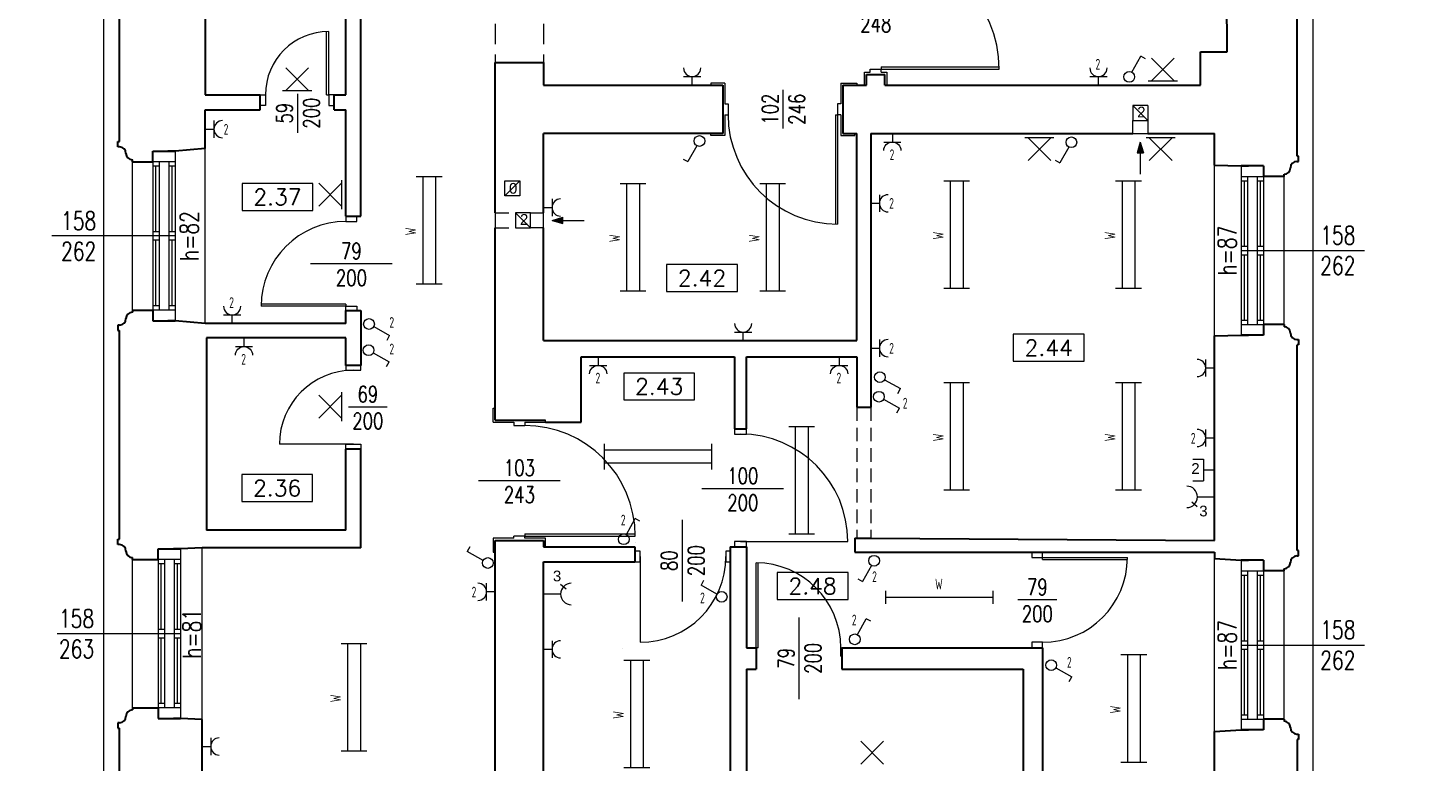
# Model space of a CAD drawing. Header units: millimetres. Extents: x 7052 to 69970, y -1719 to 15326.
# Tile 77 of 160: x 44945 to 46249, y 1640 to 2323. Entities that reach past the tile are written whole.
import ezdxf

# ---------------------------------------------------------------- set-up
doc = ezdxf.new("R2010")
doc.units = ezdxf.units.MM
doc.linetypes.add('HIDDEN', pattern=[9.525, 6.35, -3.175])
for name, color, linetype, lineweight in [('m_cienka', 7, 'Continuous', 5), ('m_elektryka', 10, 'Continuous', 5), ('m_stolarka', 7, 'Continuous', 9), ('m_tekst', 7, 'Continuous', 13), ('m_wentylacja', 7, 'Continuous', 5), ('m_ściany', 7, 'Continuous', 30)]:
    doc.layers.add(name, color=color, linetype=linetype, lineweight=lineweight)
doc.styles.add('DIM', font='dim', dxfattribs={"width": 0.75})
doc.styles.add('ROMANS', font='Romans.shx', dxfattribs={"height": 0.2})
doc.styles.get("Standard").update_dxf_attribs({"font": 'arial.ttf'})
doc.styles.add('styl1', font='simplex.shx', dxfattribs={"width": 0.75})

# ---------------------------------------------------------------- blocks, each defined once
blk = doc.blocks.new('strz')
at = {"layer": 'm_wentylacja', "ltscale": 2}
h = blk.add_hatch(color=0, dxfattribs=at)
h.paths.add_polyline_path([(0, 9.8), (-2.9, 9.8), (0, 0)])
h.paths.add_polyline_path([(2.9, 9.8), (0, 9.8), (0, 0)])
at = {"layer": 'm_wentylacja', "color": 0, "ltscale": 2}
for p, q in [((0, 0), (0, 29.8)), ((0, 0), (-2.9, 9.8)), ((-2.9, 9.8), (2.9, 9.8)), ((0, 0), (2.9, 9.8))]:
    blk.add_line(p, q, dxfattribs=at)
blk = doc.blocks.new('świetlówka 2')
at = {"layer": 'm_elektryka', "color": 0, "ltscale": 0.4}
for p, q in [((-100, -6), (-100, 0)), ((0, -6), (0, 0)), ((-100, -6), (0, -6)), ((-100, -12), (-100, -6)), ((-100, -18), (-100, -12)), ((0, -12), (0, -6)), ((0, -18), (0, -12)), ((-100, -18), (0, -18)), ((-100, -24), (-100, -18)), ((0, -24), (0, -18))]:
    blk.add_line(p, q, dxfattribs=at)
blk = doc.blocks.new('oświetlenie')
at = {"layer": 'm_elektryka', "color": 0}
for p, q in [((10.6, 10.6), (-10.6, -10.6)), ((-10.6, 10.6), (10.6, -10.6))]:
    blk.add_line(p, q, dxfattribs=at)
blk = doc.blocks.new('świetlówka 1')
at = {"layer": 'm_elektryka', "color": 0, "ltscale": 0.4}
for p, q in [((0, 0), (0, 6)), ((0, 0), (100, 0)), ((0, -6), (0, 0)), ((100, 0), (100, 6)), ((100, -6), (100, 0))]:
    blk.add_line(p, q, dxfattribs=at)
blk = doc.blocks.new('oprawa ścienna')
at = {"layer": 'm_elektryka', "color": 0, "ltscale": 0.4}
blk.add_line((10.6, 13.6), (10.6, -13.6), dxfattribs=at)
at = {"layer": 'm_elektryka', "color": 0}
for p, q in [((10.6, 10.6), (-10.6, -10.6)), ((-10.6, 10.6), (10.6, -10.6))]:
    blk.add_line(p, q, dxfattribs=at)
blk = doc.blocks.new('właczn ik pojedynczy')
at = {"layer": 'm_elektryka', "color": 0}
for p in [(-12.4, 12.7), (0, 0)]:
    blk.add_line(p, (-14.8, 8.3), dxfattribs=at)
blk.add_circle((4.4, -2.4), 5, dxfattribs=at)
blk = doc.blocks.new('gniazdo z u')
at = {"layer": 'm_elektryka', "color": 0}
for p, q in [((-20, -10), (0, -10)), ((-10, -20), (-10, -10))]:
    blk.add_line(p, q, dxfattribs=at)
blk.add_arc((-10, 0), 10, 180, 0, dxfattribs=at)
blk = doc.blocks.new('g telekomunikacyjne')
at = {"layer": 'm_elektryka', "color": 0, "ltscale": 0.4}
for p, q in [((-10, 10), (-10, 0)), ((10, 0), (-10, 0)), ((10, 10), (10, 0))]:
    blk.add_line(p, q, dxfattribs=at)
at = {"layer": 'm_elektryka', "color": 0}
blk.add_line((0, -10), (0, 0), dxfattribs=at)

msp = doc.modelspace()

# ---------------------------------------------------------------- linework, layer by layer
at = {"layer": 'm_cienka', "color": 0, "linetype": 'HIDDEN', "ltscale": 3}
for p, q in [((45380.1, 2413), (45380.1, 2291)), ((45425.1, 2413), (45425.1, 2291))]:
    msp.add_line(p, q, dxfattribs=at)
at = {"layer": 'm_cienka', "color": 0, "ltscale": 2}
for p, q in [((45195.9, 2261.9), (45195.9, 2225.7)), ((45648.1, 2265.6), (45648.1, 2229.5)), ((45110.1, 2048), (45110.1, 2211)), ((45042.2, 2060.5), (45042.2, 2198.5)), ((46050.1, 2036.5), (46050.1, 2195.5)), ((46115, 2047), (46115, 2185)), ((45284.2, 2103.5), (45208, 2103.5)), ((45279.5, 1970.2), (45243.4, 1970.2)), ((45440.7, 1901.5), (45364.5, 1901.5)), ((45648.7, 1894.1), (45572.6, 1894.1)), ((45554.3, 1865.1), (45554.3, 1789)), ((45107.1, 1679), (45107.1, 1839)), ((45042.2, 1690), (45042.2, 1828)), ((46050.1, 1668), (46050.1, 1829)), ((46115, 1679.5), (46115, 1817.5)), ((45903.2, 1790.5), (45867, 1790.5)), ((45663.1, 1774.1), (45663.1, 1698))]:
    msp.add_line(p, q, dxfattribs=at)
at = {"layer": 'm_cienka', "color": 0}
for p, q in [((45144.3, 2178.3), (45144.3, 2153.3)), ((45210.3, 2178.3), (45144.3, 2178.3)), ((45210.3, 2153.3), (45210.3, 2178.3)), ((45144.3, 2153.3), (45210.3, 2153.3)), ((45539.8, 2102.8), (45539.8, 2077.8)), ((45605.8, 2102.8), (45539.8, 2102.8)), ((45605.8, 2077.8), (45605.8, 2102.8)), ((45539.8, 2077.8), (45605.8, 2077.8)), ((45862.8, 2037.9), (45862.8, 2012.9)), ((45928.8, 2037.9), (45862.8, 2037.9)), ((45928.8, 2012.9), (45928.8, 2037.9)), ((45862.8, 2012.9), (45928.8, 2012.9)), ((45499.9, 2001.8), (45499.9, 1976.8)), ((45565.9, 2001.8), (45499.9, 2001.8)), ((45565.9, 1976.8), (45565.9, 2001.8)), ((45499.9, 1976.8), (45565.9, 1976.8)), ((45144, 1907.2), (45144, 1882.2)), ((45210, 1907.2), (45144, 1907.2)), ((45210, 1882.2), (45210, 1907.2)), ((45144, 1882.2), (45210, 1882.2)), ((45642.8, 1815.9), (45642.8, 1790.9)), ((45708.8, 1815.9), (45642.8, 1815.9)), ((45708.8, 1790.9), (45708.8, 1815.9)), ((45642.8, 1790.9), (45708.8, 1790.9))]:
    msp.add_line(p, q, dxfattribs=at)
at = {"layer": 'm_cienka', "color": 0, "ltscale": 3}
for p, q in [((45082.1, 2129.5), (44967.1, 2129.5)), ((46075.1, 2116), (46190.1, 2116)), ((45087.1, 1759), (44972.1, 1759)), ((46075.1, 1748.5), (46190.1, 1748.5))]:
    msp.add_line(p, q, dxfattribs=at)
at = {"layer": 'm_cienka', "color": 0, "linetype": 'HIDDEN', "ltscale": 2}
for p, q in [((45717.1, 1970), (45717.1, 1848)), ((45730.1, 1970), (45730.1, 1848))]:
    msp.add_line(p, q, dxfattribs=at)
at = {"layer": 'm_cienka', "color": 0, "ltscale": 2}
msp.add_lwpolyline([(43320.1, 323.3), (45014.1, 323.3), (45014.1, -130.2), (46142.1, -130.2), (46142.1, 1061.9), (46249.1, 1061.9), (46249.1, 1585.9), (46142.1, 1585.9), (46142.1, 2782.9), (45015.1, 2782.9), (45015.1, 1569.2), (43761.1, 1569.2)], dxfattribs=at)
at = {"layer": 'm_elektryka', "color": 0, "ltscale": 3}
for p, q in [((46029.1, 1881.9), (46034.1, 1877.5)), ((46034.3, 1886.5), (46050.1, 1886.5)), ((45446.1, 1800.6), (45441.1, 1805)), ((45441, 1796), (45425.1, 1796))]:
    msp.add_line(p, q, dxfattribs=at)
for centre, start, end in [((46024.3, 1886.5), 270, 90), ((45451, 1796), 90, 270)]:
    msp.add_arc(centre, 10, start, end, dxfattribs=at)
at = {"layer": 'm_stolarka', "color": 0, "ltscale": 2}
for p, q in [((45223.1, 2261), (45223.1, 2320)), ((45225.1, 2261), (45225.1, 2320)), ((45225.1, 2320), (45225.1, 2320)), ((45729.6, 2282), (45729.6, 2285)), ((45729.6, 2285), (45739.6, 2285)), ((45739.6, 2287), (45849.6, 2287)), ((45739.6, 2287), (45739.6, 2285)), ((45739.6, 2282), (45739.6, 2285)), ((45739.6, 2285), (45849.6, 2285)), ((45849.6, 2285), (45849.6, 2285)), ((45594.1, 2272), (45581.1, 2272)), ((45581.1, 2272), (45581.1, 2270)), ((45594.1, 2272), (45594.1, 2252.5)), ((45702.1, 2272), (45717.1, 2272)), ((45702.1, 2272), (45702.1, 2252.5)), ((45717.1, 2272), (45717.1, 2270)), ((45724.1, 2270), (45724.1, 2282)), ((45724.1, 2282), (45729.6, 2282)), ((45739.6, 2282), (45745.1, 2282)), ((45745.1, 2282), (45745.1, 2270)), ((45161.1, 2261), (45166.1, 2261)), ((45161.1, 2251), (45161.1, 2261)), ((45166.1, 2261), (45166.1, 2251)), ((45166.1, 2261), (45166.1, 2261)), ((45223.1, 2261), (45225.1, 2261)), ((45230.1, 2261), (45225.1, 2261)), ((45225.1, 2261), (45225.1, 2251)), ((45230.1, 2251), (45230.1, 2261)), ((45166.1, 2251), (45161.1, 2251)), ((45225.1, 2251), (45230.1, 2251)), ((45594.1, 2252.5), (45597.1, 2252.5)), ((45597.1, 2252.5), (45597.1, 2242.5)), ((45702.1, 2252.5), (45699.1, 2252.5)), ((45699.1, 2252.5), (45699.1, 2242.5)), ((45594.1, 2242.5), (45597.1, 2242.5)), ((45594.1, 2242.5), (45594.1, 2223)), ((45597.1, 2242.5), (45597.1, 2242.5)), ((45697.1, 2242.5), (45697.1, 2140.5)), ((45697.1, 2242.5), (45699.1, 2242.5)), ((45702.1, 2242.5), (45699.1, 2242.5)), ((45699.1, 2242.5), (45699.1, 2140.5)), ((45702.1, 2242.5), (45702.1, 2223)), ((45581.1, 2223), (45581.1, 2225)), ((45594.1, 2223), (45581.1, 2223)), ((45702.1, 2223), (45715.1, 2223)), ((45715.1, 2223), (45715.1, 2225)), ((45061.2, 2208.5), (45061.2, 2050.5)), ((45082.1, 2208.5), (45082.1, 2050.5)), ((45082.1, 2198.5), (45061.2, 2198.5)), ((45067.1, 2194.5), (45061.2, 2194.5)), ((45064.1, 2133.5), (45064.1, 2194.5)), ((45067.1, 2198.5), (45067.1, 2060.5)), ((45076.1, 2198.5), (45076.1, 2060.5)), ((45082.1, 2194.5), (45076.1, 2194.5)), ((45079.1, 2133.5), (45079.1, 2194.5)), ((46075.1, 2195), (46075.1, 2037)), ((46096, 2195), (46096, 2037)), ((46075.2, 2185), (46096.1, 2185)), ((46075.2, 2181), (46081.2, 2181)), ((46078.1, 2120), (46078.1, 2181)), ((46081.1, 2185), (46081.1, 2047)), ((46090.1, 2185), (46090.1, 2047)), ((46090.2, 2181), (46096.1, 2181)), ((46093.1, 2120), (46093.1, 2181)), ((45241.1, 2148), (45241.1, 2143)), ((45251.1, 2148), (45241.1, 2148)), ((45241.1, 2143), (45251.1, 2143)), ((45241.1, 2143), (45241.1, 2143)), ((45251.1, 2143), (45251.1, 2148)), ((45699.1, 2140.5), (45699.1, 2140.5)), ((45067.1, 2133.5), (45061.2, 2133.5)), ((45067.1, 2129.5), (45061.2, 2129.5)), ((45082.1, 2133.5), (45076.1, 2133.5)), ((45082.1, 2129.5), (45076.1, 2129.5)), ((45067.1, 2125.5), (45061.2, 2125.5)), ((45064.1, 2064.5), (45064.1, 2125.5)), ((45082.1, 2125.5), (45076.1, 2125.5)), ((45079.1, 2064.5), (45079.1, 2125.5)), ((46075.1, 2120), (46081.1, 2120)), ((46075.1, 2116), (46081.1, 2116)), ((46090.1, 2120), (46096, 2120)), ((46090.1, 2116), (46096, 2116)), ((46075.1, 2112), (46081.1, 2112)), ((46078.1, 2051), (46078.1, 2112)), ((46090.1, 2112), (46096, 2112)), ((46093.1, 2051), (46093.1, 2112)), ((45067.1, 2064.5), (45061.2, 2064.5)), ((45082.1, 2064.5), (45076.1, 2064.5)), ((45241.1, 2066), (45162.1, 2066)), ((45162.1, 2066), (45162.1, 2066)), ((45241.1, 2064), (45162.1, 2064)), ((45241.1, 2066), (45241.1, 2064)), ((45241.1, 2060), (45241.1, 2064)), ((45241.1, 2064), (45251.1, 2064)), ((45251.1, 2064), (45251.1, 2060)), ((45082.1, 2060.5), (45061.2, 2060.5)), ((45251.1, 2060), (45241.1, 2060)), ((46075.1, 2051), (46081.1, 2051)), ((46090.1, 2051), (46096, 2051)), ((46075.1, 2047), (46096, 2047)), ((45378.1, 1956), (45378.1, 1969)), ((45378.1, 1969), (45380.1, 1969)), ((45378.1, 1956), (45397.6, 1956)), ((45397.6, 1956), (45397.6, 1953)), ((45397.6, 1953), (45407.6, 1953)), ((45407.6, 1956), (45407.6, 1953)), ((45407.6, 1956), (45427.1, 1956)), ((45407.6, 1953), (45407.6, 1953)), ((45407.6, 1852), (45510.6, 1852)), ((45407.6, 1852), (45407.6, 1850)), ((45397.6, 1848), (45378.1, 1848)), ((45378.1, 1848), (45378.1, 1835)), ((45397.6, 1848), (45397.6, 1850)), ((45407.6, 1850), (45397.6, 1850)), ((45407.6, 1848), (45407.6, 1850)), ((45407.6, 1850), (45510.6, 1850)), ((45427.1, 1848), (45407.6, 1848)), ((45427.1, 1840), (45427.1, 1848)), ((45510.6, 1844), (45510.6, 1844)), ((45066.2, 1838), (45066.2, 1680)), ((45087.1, 1828), (45066.2, 1828)), ((45072.1, 1828), (45072.1, 1690)), ((45081.1, 1828), (45081.1, 1690)), ((45087.1, 1838), (45087.1, 1680)), ((45378.1, 1835), (45380.1, 1835)), ((45515.1, 1836), (45510.1, 1836)), ((45510.1, 1836), (45510.1, 1826)), ((45510.1, 1826), (45515.1, 1826)), ((45515.1, 1826), (45515.1, 1836)), ((45594.1, 1826), (45594.1, 1826)), ((45599.1, 1836), (45595.1, 1836)), ((45595.1, 1836), (45595.1, 1826)), ((45595.1, 1826), (45599.1, 1826)), ((45599.1, 1826), (45599.1, 1836)), ((45890.1, 1835), (45880.1, 1835)), ((45880.1, 1835), (45880.1, 1830)), ((45880.1, 1830), (45890.1, 1830)), ((45890.1, 1830), (45890.1, 1835)), ((45890.1, 1830), (45969.1, 1830)), ((45890.1, 1828), (45890.1, 1830)), ((45890.1, 1828), (45969.1, 1828)), ((45969.1, 1830), (45969.1, 1830)), ((46075.1, 1827.5), (46075.1, 1669.5)), ((46096, 1827.5), (46096, 1669.5)), ((45072.1, 1824), (45066.2, 1824)), ((45069.1, 1763), (45069.1, 1824)), ((45087.1, 1824), (45081.1, 1824)), ((45084.1, 1763), (45084.1, 1824)), ((45623.1, 1746), (45623.1, 1825)), ((45623.1, 1825), (45623.1, 1825)), ((45625.1, 1746), (45625.1, 1825)), ((46075.2, 1817.5), (46096.1, 1817.5)), ((46075.2, 1813.5), (46081.2, 1813.5)), ((46078.1, 1752.5), (46078.1, 1813.5)), ((46081.1, 1817.5), (46081.1, 1679.5)), ((46090.1, 1817.5), (46090.1, 1679.5)), ((46090.2, 1813.5), (46096.1, 1813.5)), ((46093.1, 1752.5), (46093.1, 1813.5)), ((45072.1, 1763), (45066.2, 1763)), ((45087.1, 1763), (45081.1, 1763)), ((45072.1, 1759), (45066.2, 1759)), ((45072.1, 1755), (45066.2, 1755)), ((45069.1, 1694), (45069.1, 1755)), ((45087.1, 1759), (45081.1, 1759)), ((45087.1, 1755), (45081.1, 1755)), ((45084.1, 1694), (45084.1, 1755)), ((45890.1, 1751), (45880.1, 1751)), ((45880.1, 1751), (45880.1, 1746)), ((45890.1, 1746), (45890.1, 1751)), ((45890.1, 1751), (45890.1, 1751)), ((46075.1, 1752.5), (46081.1, 1752.5)), ((46075.1, 1748.5), (46081.1, 1748.5)), ((46090.1, 1752.5), (46096, 1752.5)), ((46090.1, 1748.5), (46096, 1748.5)), ((45498.7, 1744.8), (45498.7, 1744.8)), ((45625.1, 1746), (45623.1, 1746)), ((45702.1, 1746), (45703.1, 1746)), ((45702.1, 1738), (45702.1, 1746)), ((45702.1, 1746), (45702.1, 1746)), ((45880.1, 1746), (45890.1, 1746)), ((46075.1, 1744.5), (46081.1, 1744.5)), ((46078.1, 1683.5), (46078.1, 1744.5)), ((46090.1, 1744.5), (46096, 1744.5)), ((46093.1, 1683.5), (46093.1, 1744.5)), ((45072.1, 1694), (45066.2, 1694)), ((45087.1, 1690), (45066.2, 1690)), ((45087.1, 1694), (45081.1, 1694)), ((46075.1, 1683.5), (46081.1, 1683.5)), ((46090.1, 1683.5), (46096, 1683.5)), ((46075.1, 1679.5), (46096, 1679.5))]:
    msp.add_line(p, q, dxfattribs=at)
at = {"layer": 'm_stolarka', "color": 0, "ltscale": 3}
for p, q in [((45241.1, 2009), (45241.1, 2004.5)), ((45255.1, 2004.5), (45255.1, 2009)), ((45241.1, 2004.5), (45255.1, 2004.5)), ((45427.1, 1956), (45427.1, 1958)), ((45603.1, 1950), (45603.1, 1945)), ((45603.1, 1946), (45603.1, 1946)), ((45603.1, 1945), (45614.1, 1945)), ((45614.1, 1945), (45614.1, 1950)), ((45248.1, 1935.5), (45179.1, 1935.5)), ((45241.1, 1931), (45241.1, 1935.5)), ((45241.1, 1935.5), (45255.1, 1935.5)), ((45255.1, 1935.5), (45255.1, 1931)), ((45614.1, 1845), (45603.1, 1845)), ((45603.1, 1845), (45603.1, 1840)), ((45608.6, 1845), (45708.6, 1845)), ((45614.1, 1840), (45614.1, 1845)), ((45515.1, 1831), (45515.1, 1751)), ((45702.1, 1738), (45703.1, 1738))]:
    msp.add_line(p, q, dxfattribs=at)
at = {"layer": 'm_stolarka', "color": 0, "ltscale": 2}
for centre, radius, start, end in [((45739.6, 2285), 110, 0, 90), ((45225.1, 2261), 59, 90, 180), ((45699.1, 2242.5), 102, 180, 270), ((45241.1, 2064), 79, 90, 180), ((45407.6, 1850), 103, 0, 90), ((45890.1, 1830), 79, 270, 0), ((45623.1, 1746), 79, 0, 90)]:
    msp.add_arc(centre, radius, start, end, dxfattribs=at)
at = {"layer": 'm_stolarka', "color": 0, "ltscale": 3}
for centre, radius, start, end in [((45248.1, 1935.5), 69, 90, 180), ((45608.6, 1845), 100, 0, 90), ((45515.1, 1831), 80, 270, 0)]:
    msp.add_arc(centre, radius, start, end, dxfattribs=at)
at = {"layer": 'm_wentylacja', "color": 0, "ltscale": 2}
for p, q in [((45988.1, 2251), (45974.1, 2251)), ((45974.1, 2251), (45974.1, 2237)), ((45988.1, 2237), (45974.1, 2251)), ((45988.1, 2251), (45988.1, 2237)), ((45974.1, 2225), (45974.1, 2237)), ((45974.1, 2237), (45988.1, 2237)), ((45988.1, 2237), (45988.1, 2225)), ((45974.1, 2225), (45988.1, 2225)), ((45389.1, 2166.8), (45403.1, 2180.8)), ((45413.1, 2151), (45399.1, 2151)), ((45399.1, 2151), (45399.1, 2137)), ((45413.1, 2137), (45399.1, 2151)), ((45413.1, 2137), (45413.1, 2151)), ((45413.1, 2151), (45425.1, 2151)), ((45425.1, 2137), (45425.1, 2151)), ((45399.1, 2137), (45413.1, 2137)), ((45425.1, 2137), (45413.1, 2137))]:
    msp.add_line(p, q, dxfattribs=at)
at = {"layer": 'm_wentylacja', "color": 0, "linetype": 'HIDDEN', "ltscale": 2}
for p, q in [((45380.1, 2151), (45399.1, 2151)), ((45380.1, 2137), (45399.1, 2137))]:
    msp.add_line(p, q, dxfattribs=at)
at = {"layer": 'm_wentylacja', "color": 0, "ltscale": 3}
msp.add_line((45380.1, 2151), (45380.1, 2137), dxfattribs=at)
at = {"layer": 'm_wentylacja', "color": 0, "ltscale": 2}
msp.add_lwpolyline([(45403.1, 2166.8), (45389.1, 2166.8), (45389.1, 2180.8), (45403.1, 2180.8)], close=True, dxfattribs=at)
at = {"layer": 'm_ściany', "color": 0, "ltscale": 2}
for p, q in [((45030.1, 2217.5), (45030.1, 2767.9)), ((45110.1, 2415), (45110.1, 2261)), ((45241.1, 2261), (45241.1, 2415)), ((45255.1, 2148), (45255.1, 2421)), ((46127.1, 2204), (46127.1, 2400.9)), ((45380.1, 2151), (45380.1, 2291)), ((45380.1, 2291), (45425.1, 2291)), ((45425.1, 2291), (45425.1, 2270)), ((45425.1, 2270), (45592.1, 2270)), ((45592.1, 2270), (45592.1, 2225)), ((45704.1, 2270), (45726.1, 2270)), ((45704.1, 2270), (45704.1, 2225)), ((45726.1, 2270), (45726.1, 2280)), ((45726.1, 2280), (45743.1, 2280)), ((45743.1, 2270), (45743.1, 2280)), ((45743.1, 2270), (46037.1, 2270)), ((45110.1, 2261), (45161.1, 2261)), ((45161.1, 2247), (45161.1, 2261)), ((45230.1, 2247), (45230.1, 2261)), ((45230.1, 2261), (45241.1, 2261)), ((45110.1, 2211), (45110.1, 2247)), ((45110.1, 2247), (45161.1, 2247)), ((45230.1, 2247), (45241.1, 2247)), ((45241.1, 2148), (45241.1, 2247)), ((45028.7, 2212.5), (45028.7, 2217.5)), ((45028.7, 2217.5), (45030.1, 2217.5)), ((45592.1, 2225), (45425.1, 2225)), ((45425.1, 2151), (45425.1, 2225)), ((45704.1, 2225), (45717.1, 2225)), ((45717.1, 2032), (45717.1, 2225)), ((45730.1, 2225), (45730.1, 1970)), ((45730.1, 2225), (45974.1, 2225)), ((45988.1, 2225), (46050.1, 2225)), ((46050.1, 2195.5), (46050.1, 2225)), ((45030.2, 2212.5), (45028.7, 2212.5)), ((45036.2, 2206.5), (45036.2, 2206.5)), ((45061.2, 2208.5), (45082, 2208.5)), ((45061.2, 2198.5), (45061.2, 2208.5)), ((45082.1, 2208.5), (45075.3, 2208.5)), ((45110.1, 2211), (45082.1, 2208.5)), ((45042.2, 2198.5), (45042.2, 2200.5)), ((45042.2, 2200.5), (45042.2, 2200.5)), ((45042.2, 2198.5), (45061.2, 2198.5)), ((46050.1, 2195.5), (46075.1, 2195)), ((46075.1, 2195), (46081.9, 2195)), ((46096, 2195), (46075.2, 2195)), ((46096.1, 2185), (46096.1, 2195)), ((46121, 2193), (46121, 2193)), ((46127, 2199), (46128.5, 2199)), ((46128.5, 2204), (46127.1, 2204)), ((46128.5, 2199), (46128.5, 2204)), ((46115, 2185), (46096, 2185)), ((46115, 2185), (46115, 2187)), ((46115, 2187), (46115, 2187)), ((45241.1, 2148), (45255.1, 2148)), ((45380.1, 1958), (45380.1, 2137)), ((45425.1, 2032), (45425.1, 2137)), ((45036.2, 2052.5), (45036.2, 2052.5)), ((45042.2, 2060.5), (45061.2, 2060.5)), ((45042.2, 2060.5), (45042.2, 2058.5)), ((45042.2, 2058.5), (45042.2, 2058.5)), ((45061.2, 2060.5), (45061.2, 2050.5)), ((45061.2, 2050.5), (45082, 2050.5)), ((45082.1, 2050.5), (45075.3, 2050.5)), ((45110.1, 2048), (45082.1, 2050.5)), ((45241.1, 2048), (45110.1, 2048)), ((45241.1, 2060), (45255.1, 2060)), ((45241.1, 2048), (45241.1, 2060)), ((45030.2, 2046.5), (45028.7, 2046.5)), ((45028.7, 2046.5), (45028.7, 2041.5)), ((45028.7, 2041.5), (45030.1, 2041.5)), ((45030.1, 1847), (45030.1, 2041.5)), ((46050.1, 2036.5), (46075.1, 2037)), ((46050.1, 1846), (46050.1, 2036.5)), ((46075.1, 2037), (46081.9, 2037)), ((46096, 2037), (46075.2, 2037)), ((46115, 2047), (46096, 2047)), ((46096, 2047), (46096, 2037)), ((46115, 2047), (46115, 2045)), ((46115, 2045), (46115, 2045)), ((46121, 2039), (46121, 2039)), ((45241.1, 2034.5), (45111.1, 2034.5)), ((45111.1, 2034.5), (45111.1, 1855.5)), ((45241.1, 2009), (45241.1, 2034.5)), ((45425.1, 2032), (45717.1, 2032)), ((46127, 2033), (46128.5, 2033)), ((46128.5, 2028), (46127.1, 2028)), ((46127.1, 1836.5), (46127.1, 2028)), ((46128.5, 2033), (46128.5, 2028)), ((45380.1, 1958), (45427.1, 1958)), ((45241.1, 1855.5), (45241.1, 1931)), ((45255.1, 1839), (45255.1, 1931)), ((45241.1, 1855.5), (45111.1, 1855.5)), ((45028.7, 1842), (45028.7, 1847)), ((45028.7, 1847), (45030.1, 1847)), ((45030.2, 1842), (45028.7, 1842)), ((45107.1, 1839), (45087, 1838)), ((45255.1, 1839), (45107.1, 1839)), ((45380.1, 1846), (45425.1, 1846)), ((45380.1, 1550), (45380.1, 1846)), ((45425.1, 1840), (45510.1, 1840)), ((45510.1, 1840), (45510.1, 1826)), ((45599.1, 1840), (45599.1, 1543)), ((45599.1, 1840), (45614.1, 1840)), ((45614.1, 1840), (45614.1, 1746)), ((45715.1, 1848), (45715.1, 1835)), ((45730.1, 1848), (46050.1, 1846)), ((45036.2, 1836), (45036.2, 1836)), ((45042.2, 1828), (45042.2, 1830)), ((45042.2, 1830), (45042.2, 1830)), ((45042.2, 1828), (45066.2, 1828)), ((45066.2, 1838), (45087, 1838)), ((45066.2, 1828), (45066.2, 1838)), ((45087.1, 1838), (45080.3, 1838)), ((45425.1, 1543), (45425.1, 1826)), ((45425.1, 1826), (45510.1, 1826)), ((45715.1, 1835), (46050.1, 1835)), ((46050.1, 1835), (46050.1, 1829)), ((46050.1, 1829), (46075.1, 1827.5)), ((46075.1, 1827.5), (46081.9, 1827.5)), ((46096, 1827.5), (46075.2, 1827.5)), ((46096.1, 1817.5), (46096.1, 1827.5)), ((46127, 1831.5), (46128.5, 1831.5)), ((46128.5, 1836.5), (46127.1, 1836.5)), ((46128.5, 1831.5), (46128.5, 1836.5)), ((46115, 1817.5), (46096, 1817.5)), ((46115, 1817.5), (46115, 1819.5)), ((46115, 1819.5), (46115, 1819.5)), ((46121, 1825.5), (46121, 1825.5)), ((45614.1, 1746), (45623.1, 1746)), ((45703.1, 1746), (45703.1, 1726)), ((45703.1, 1746), (45890.1, 1746)), ((45890.1, 1746), (45890.1, 1544)), ((45614.1, 1726), (45614.1, 1549)), ((45614.1, 1726), (45623.1, 1726)), ((45703.1, 1726), (45872.1, 1726)), ((45042.2, 1690), (45066.2, 1690)), ((45042.2, 1690), (45042.2, 1688)), ((45042.2, 1688), (45042.2, 1688)), ((45066.2, 1690), (45066.2, 1680)), ((45030.2, 1676), (45028.7, 1676)), ((45028.7, 1676), (45028.7, 1671)), ((45028.7, 1671), (45030.1, 1671)), ((45030.1, 1554.2), (45030.1, 1671)), ((45036.2, 1682), (45036.2, 1682)), ((45066.2, 1680), (45087, 1680)), ((45087.1, 1680), (45080.3, 1680)), ((45107.1, 1679), (45087, 1680)), ((45107.1, 1550), (45107.1, 1679)), ((46050.1, 1668), (46075.1, 1669.5)), ((46075.1, 1669.5), (46081.9, 1669.5)), ((46096, 1669.5), (46075.2, 1669.5)), ((46115, 1679.5), (46096, 1679.5)), ((46096, 1679.5), (46096, 1669.5)), ((46115, 1679.5), (46115, 1677.5)), ((46115, 1677.5), (46115, 1677.5)), ((46121, 1671.5), (46121, 1671.5)), ((46050.1, 1544), (46050.1, 1668)), ((46127, 1665.5), (46128.5, 1665.5)), ((46128.5, 1660.5), (46127.1, 1660.5)), ((46127.1, 1660.5), (46127.1, 1570.9)), ((46128.5, 1665.5), (46128.5, 1660.5))]:
    msp.add_line(p, q, dxfattribs=at)
at = {"layer": 'm_ściany', "color": 0, "ltscale": 3}
for p, q in [((46062.1, 2301), (46061.3, 2407.9)), ((46037.1, 2270), (46037.1, 2301)), ((46037.1, 2301), (46062.1, 2301)), ((45255.1, 2060), (45255.1, 2009)), ((45255.1, 2009), (45241.1, 2009)), ((45460.1, 1956), (45460.1, 2017)), ((45460.1, 2017), (45603.1, 2017)), ((45603.1, 2017), (45603.1, 1950)), ((45614.1, 1950), (45614.1, 2017)), ((45614.1, 2017), (45717.1, 2017)), ((45717.1, 2017), (45717.1, 1970)), ((45717.1, 1970), (45730.1, 1970)), ((45427.1, 1956), (45460.1, 1956)), ((45603.1, 1950), (45614.1, 1950)), ((45255.1, 1931), (45241.1, 1931)), ((45425.1, 1846), (45425.1, 1840)), ((45715.1, 1848), (45730.1, 1848)), ((45623.1, 1746), (45623.1, 1726)), ((45872.1, 1726), (45872.1, 1549))]:
    msp.add_line(p, q, dxfattribs=at)
at = {"layer": 'm_ściany', "color": 0, "ltscale": 2}
for centre, start, end in [((45030.2, 2206.5), 0, 90), ((45042.2, 2206.5), 180, 270), ((46115, 2193), 270, 0), ((46127, 2193), 90, 180), ((45030.2, 2052.5), 270, 0), ((45042.2, 2052.5), 90, 180), ((46115, 2039), 0, 90), ((46127, 2039), 180, 270), ((45030.2, 1836), 0, 90), ((45042.2, 1836), 180, 270), ((46127, 1825.5), 90, 180), ((46115, 1825.5), 270, 0), ((45042.2, 1682), 90, 180), ((45030.2, 1682), 270, 0), ((46115, 1671.5), 0, 90), ((46127, 1671.5), 180, 270)]:
    msp.add_arc(centre, 6, start, end, dxfattribs=at)

# ---------------------------------------------------------------- block references
at = {"layer": 'm_elektryka', "color": 0}
for name, p, rotation in [('właczn ik pojedynczy', (45973.2, 2282.1), 270), ('właczn ik pojedynczy', (45568, 2213.6), 90), ('właczn ik pojedynczy', (45914.5, 2212.4), 90), ('świetlówka 2', (45330.6, 2084.9), 270), ('świetlówka 2', (45520.6, 2078.5), 270), ('świetlówka 2', (45650.6, 2078.5), 270), ('świetlówka 2', (45822.1, 2081), 270), ('świetlówka 2', (45982.1, 2081), 270), ('właczn ik pojedynczy', (45267, 2045.1), 180), ('właczn ik pojedynczy', (45266.6, 2020.7), 180), ('właczn ik pojedynczy', (45742.9, 1995.6), 180), ('właczn ik pojedynczy', (45742, 1977.4), 180), ('świetlówka 2', (45822.1, 1893), 270), ('świetlówka 2', (45982.1, 1893), 270), ('świetlówka 2', (45677.6, 1852), 269.9999999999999), ('świetlówka 2', (45481.6, 1912), 180), ('g telekomunikacyjne', (46040.1, 1911.5), 90), ('właczn ik pojedynczy', (45502.3, 1851.4), 270), ('właczn ik pojedynczy', (45730.7, 1822.6), 90), ('właczn ik pojedynczy', (45717.5, 1758.2), 270), ('świetlówka 2', (45260.6, 1649.9), 270), ('właczn ik pojedynczy', (45902.5, 1727.3), 180), ('świetlówka 2', (45987.1, 1639.5), 270), ('świetlówka 2', (45524.1, 1634.5), 270)]:
    msp.add_blockref(name, p, dxfattribs=dict(at, rotation=rotation))
at = {"layer": 'm_elektryka', "color": 0, "xscale": -1}
for p, rotation in [((45195.6, 2275.6), 90), ((46002.1, 2284.6), 90), ((45887.1, 2210.4), 270), ((46000.1, 2210.4), 270)]:
    msp.add_blockref('oprawa ścienna', p, dxfattribs=dict(at, rotation=rotation))
at = {"layer": 'm_elektryka', "color": 0, "xscale": 0.8, "yscale": 0.8, "zscale": 0.8}
for p in [(45571.6, 2286), (45950.1, 2286), (45143.1, 2064), (45619.1, 2048)]:
    msp.add_blockref('gniazdo z u', p, dxfattribs=at)
at = {"layer": 'm_elektryka', "color": 0, "yscale": 0.8, "zscale": 0.8}
for p, xscale, rotation in [((45126.1, 2221), 0.8, 270), ((45758.1, 2209), -0.8, 180), ((45746.1, 2152), 0.8, 270), ((45441.1, 2148), 0.8, 270), ((45154.1, 2018.5), -0.8, 180), ((45746.1, 2017), 0.8, 270), ((45484.1, 2001), -0.8, 180), ((45708.6, 2001), -0.8, 180), ((46034.1, 2014.5), 0.8, 90), ((46034.1, 1949.3), 0.8, 90), ((45364.1, 1806), 0.8, 90), ((45441.1, 1736.5), 0.8, 270), ((45123.1, 1646), 0.8, 270)]:
    msp.add_blockref('gniazdo z u', p, dxfattribs=dict(at, xscale=xscale, rotation=rotation))
at = {"layer": 'm_elektryka', "color": 0}
for name, p in [('oprawa ścienna', (45226.5, 2168)), ('oprawa ścienna', (45226.5, 1970.5)), ('właczn ik pojedynczy', (45368.9, 1827.3)), ('właczn ik pojedynczy', (45586.7, 1795.8)), ('świetlówka 1', (45744.1, 1793)), ('oświetlenie', (45731.4, 1648.2))]:
    msp.add_blockref(name, p, dxfattribs=at)
at = {"layer": 'm_wentylacja', "color": 0, "xscale": -1}
for p, rotation in [((45981.1, 2216.9), 180), ((45433.2, 2144), 270)]:
    msp.add_blockref('strz', p, dxfattribs=dict(at, rotation=rotation))

# ---------------------------------------------------------------- texts
at = {"layer": 'm_elektryka', "color": 0, "char_height": 10, "attachment_point": 1, "style": 'DIM'}
for s, insert in [('2', (45939.4, 2294.5)), ('2', (45127.2, 2233.9)), ('2', (45747.6, 2210.2)), ('2', (45747.2, 2164.9)), ('2', (45132.4, 2072.5)), ('2', (45281.6, 2054)), ('2', (45281.6, 2029.2)), ('2', (45747.2, 2029.9)), ('2', (45143.6, 2019.7)), ('2', (45473.6, 2002.2)), ('2', (45698.1, 2002.2)), ('2', (45759.9, 1978.8)), ('2', (46028.2, 1946.1)), ('2', (45497.2, 1869.9)), ('2', (45731.3, 1817.1)), ('2', (45358.2, 1802.8)), ('W', (45789.9, 1810.3)), ('2', (45571, 1797.4)), ('2', (45712.4, 1776.8)), ('2', (45912.8, 1737.4))]:
    msp.add_mtext_dynamic_manual_height_columns(s, width=54.427, gutter_width=75, heights=[0], dxfattribs=dict(at, insert=insert))
at = {"layer": 'm_elektryka', "color": 0, "char_height": 10, "attachment_point": 1, "rotation": 90, "style": 'DIM'}
for insert in [(45296.4, 2130.2), (45486.4, 2123.8), (45616.4, 2123.8), (45787.9, 2126.3), (45947.9, 2126.3), (45787.9, 1938.3), (45947.9, 1938.3), (45226.4, 1695.2), (45952.9, 1684.8), (45489.9, 1679.8)]:
    msp.add_mtext_dynamic_manual_height_columns('W', width=54.427, gutter_width=75, heights=[0], dxfattribs=dict(at, insert=insert))
at = {"layer": 'm_elektryka', "color": 0, "char_height": 10, "attachment_point": 1}
for s, insert in [('2', (46028.6, 1917.9)), ('3', (46036, 1878.3)), ('3', (45433.9, 1817.8))]:
    msp.add_mtext_dynamic_manual_height_columns(s, width=54.427, gutter_width=75, heights=[0], dxfattribs=dict(at, insert=insert))
at = {"layer": 'm_tekst', "color": 0, "ltscale": 3, "attachment_point": 5, "style": 'styl1'}
for s, width, insert, char_height in [('110\\P248', 53.057, (45734.7, 2339.5), 15), ('158\\P262', 67.252, (44992.1, 2129.5), 17), ('158\\P262', 67.252, (46165.1, 2116), 17), ('79\\P200', 53.057, (45246.2, 2103), 15), ('69\\P200', 53.057, (45261.5, 1969.7), 15), ('103\\P243', 53.057, (45402.7, 1901), 15), ('100\\P200', 53.057, (45610.8, 1893.6), 15), ('79\\P200', 53.057, (45885.2, 1790), 15), ('158\\P263', 67.252, (44990.1, 1759), 17), ('158\\P262', 67.252, (46165.1, 1748.5), 17)]:
    msp.add_mtext_dynamic_manual_height_columns(s, width=width, gutter_width=350, heights=[0], dxfattribs=dict(at, insert=insert, char_height=char_height))
at = {"layer": 'm_tekst', "color": 0, "ltscale": 3, "attachment_point": 5, "rotation": 90, "style": 'styl1'}
for s, width, insert, char_height in [('59\\P200', 53.057, (45196.4, 2243.9), 15), ('102\\P246', 53.057, (45648.7, 2247.6), 15), ('h=82', 67.252, (45095.1, 2129.4), 17), ('h=87', 67.252, (46062.1, 2115.9), 17), ('80\\P200', 53.057, (45554.8, 1827.1), 15), ('h=81', 67.252, (45097.5, 1758.9), 17), ('h=87', 67.252, (46062.1, 1748.4), 17), ('79\\P200', 53.057, (45663.7, 1736.1), 15)]:
    msp.add_mtext_dynamic_manual_height_columns(s, width=width, gutter_width=350, heights=[0], dxfattribs=dict(at, insert=insert, char_height=char_height))
at = {"layer": 'm_tekst', "color": 0, "char_height": 15, "attachment_point": 5, "style": 'ROMANS'}
for s, insert in [('2.37', (45177.3, 2165.8)), ('2.42', (45572.8, 2090.3)), ('2.44', (45895.8, 2025.4)), ('2.43', (45532.9, 1989.3)), ('2.36', (45177, 1894.7)), ('2.48', (45675.8, 1803.4))]:
    msp.add_mtext_dynamic_manual_height_columns(s, width=50, gutter_width=1, heights=[0], dxfattribs=dict(at, insert=insert))
at = {"layer": 'm_wentylacja', "ltscale": 2, "char_height": 10, "width": 70.617, "attachment_point": 1}
for s, insert in [('2', (45978.2, 2249.9)), ('0', (45393, 2178.9)), ('2', (45403.2, 2149.9))]:
    msp.add_mtext(s, dxfattribs=dict(at, insert=insert))

doc.saveas('drawing.dxf')
